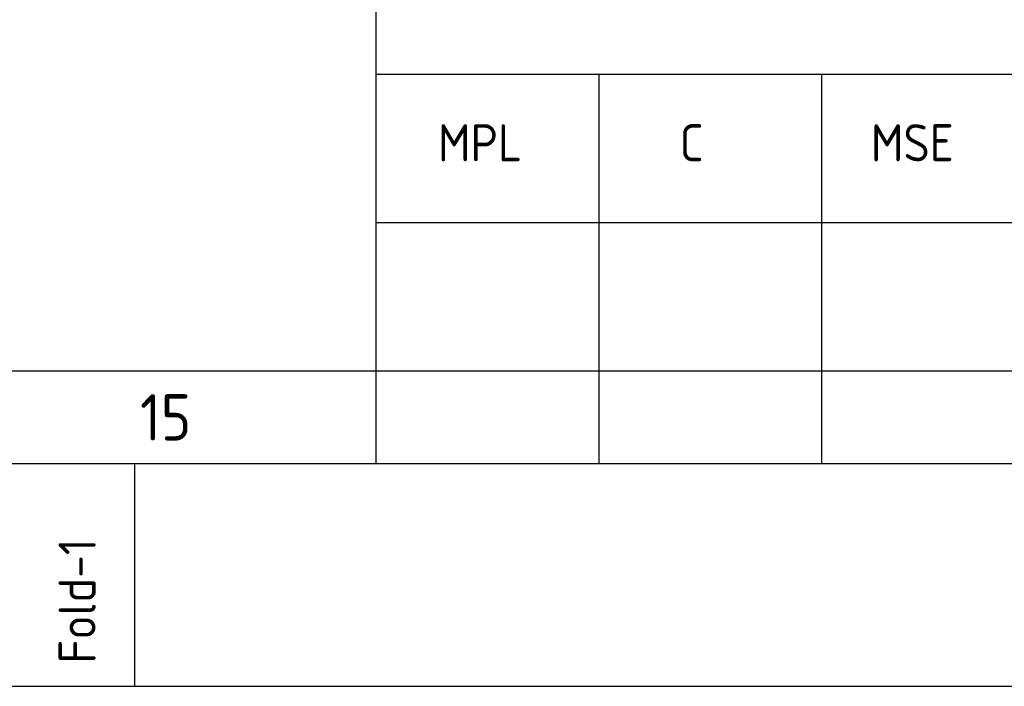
# Model space of a CAD drawing. Extents: x 18893 to 3351893, y -610358 to 406739.
# Tile 49 of 256: x 184943 to 192901, y 280589 to 285978. Entities that reach past the tile are written whole.
import ezdxf
from ezdxf.enums import TextEntityAlignment as Align

# ---------------------------------------------------------------- set-up
doc = ezdxf.new("R2010")
doc.units = 0
doc.header["$LTSCALE"] = 800
doc.header["$MEASUREMENT"] = 0
doc.linetypes.add('CONTINOUS', pattern=[0])
doc.layers.get('0').update_dxf_attribs({"linetype": 'CONTINUOUS'})
doc.styles.get("Standard").update_dxf_attribs({"font": 'ISO9'})

# ---------------------------------------------------------------- blocks, each defined once
blk = doc.blocks.new('A$C731D3036')
for p, q in [((-438, 26.68), (-438, 195.66)), ((-438, 73.37), (-26.68, 73.37)), ((-411.32, 73.37), (-411.32, 26.68)), ((-384.64, 73.37), (-384.64, 26.68)), ((-438, 55.58), (-193.43, 55.58)), ((-2590.23, 37.8), (-251.24, 37.8)), ((-466.91, 0), (-466.91, 26.68))]:
    blk.add_line(p, q)
for points in [[(0, 1869.86), (-2643.59, 1869.86), (-2643.59, 0), (0, 0)], [(-26.68, 1843.18), (-2616.91, 1843.18), (-2616.91, 26.68), (-26.68, 26.68)]]:
    blk.add_lwpolyline(points, close=True)
for s, height, p in [('MPL', 4.447, (-430.59, 62.91)), ('C', 4.45, (-401.64, 62.91)), ('MSE', 4.447, (-378.73, 62.91))]:
    blk.add_text(s, height=height).set_placement(p)
blk.add_text('15', height=5.558).set_placement((-463.22, 32.23), align=Align.MIDDLE)
blk.add_text('Fold-1', height=4.447, rotation=90).set_placement((-471.6, 2.74))

msp = doc.modelspace()

# ---------------------------------------------------------------- block references
at = {"color": 1, "linetype": 'CONTINOUS', "lineweight": 15, "xscale": 67.46500254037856, "yscale": 67.46500254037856, "zscale": 67.46500254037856}
msp.add_blockref('A$C731D3036', (217374.11, 280589.29), dxfattribs=at)

doc.saveas('drawing.dxf')
